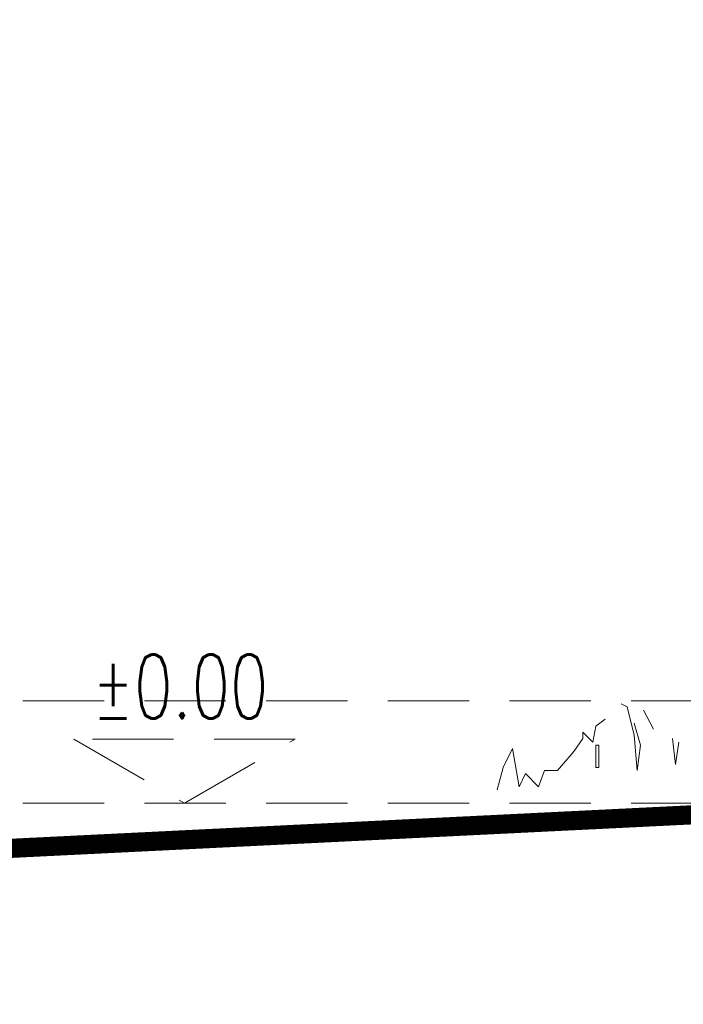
# Model space of a CAD drawing. Header units: millimetres. Extents: x 14400 to 93787, y -21104 to 39413.
# Tile 242 of 256: x 53240 to 53344, y 19688 to 19843. Entities that reach past the tile are written whole.
import ezdxf
from ezdxf.enums import TextEntityAlignment as Align

# ---------------------------------------------------------------- set-up
doc = ezdxf.new("R2010")
doc.units = ezdxf.units.MM
doc.linetypes.add('HIDDEN', pattern=[9.525, 6.35, -3.175])
for name, color, linetype, lineweight in [('!MODUS_OPIS', 3, 'Continuous', 13), ('__MODUS_ŚCIANY', 2, 'Continuous', 35), ('_MODUS - zielen', 66, 'Continuous', 9), ('Widok', 1, 'Continuous', 15)]:
    doc.layers.add(name, color=color, linetype=linetype, lineweight=lineweight)
doc.styles.add('TXT', font='simplex.shx', dxfattribs={"width": 0.8})

msp = doc.modelspace()

# ---------------------------------------------------------------- linework, layer by layer
at = {"layer": '!MODUS_OPIS', "linetype": 'HIDDEN', "ltscale": 2}
for points in [[(53882.10383, 19735.92356), (46153.69964, 19735.92356)], [(53882.10383, 19719.92356), (46153.69964, 19719.92356)]]:
    msp.add_lwpolyline(points, dxfattribs=at)
msp.add_lwpolyline([(53266.05775, 19719.92356), (53283.37826, 19729.92356), (53248.73724, 19729.92356)], close=True, dxfattribs=at)
at = {"layer": '__MODUS_ŚCIANY', "ltscale": 2, "const_width": 3}
msp.add_lwpolyline([(51921.59792, 19704.92356), (53078.13625, 19704.92356), (53384.79919, 19720.01898), (53624.88625, 19719.92356), (53630.88625, 19719.92356), (53800.13625, 19719.92356), (53900.13625, 19719.92356), (54516.33569, 19720.43431), (54758.95855, 19689.92356)], dxfattribs=at)
at = {"layer": '_MODUS - zielen', "transparency": 33554687}
for p, q in [((53335.38037, 19734.96981), (53334.42037, 19735.44981)), ((53336.46037, 19730.52981), (53335.38037, 19734.96981)), ((53339.46037, 19731.48981), (53337.90037, 19734.48981)), ((53329.98037, 19729.44981), (53330.46037, 19731.96981)), ((53330.46037, 19731.96981), (53331.90037, 19733.04981)), ((53336.46037, 19732.44981), (53337.42037, 19728.96981)), ((53328.42037, 19730.04981), (53328.42037, 19731.00981)), ((53328.42037, 19731.00981), (53329.98037, 19729.44981)), ((53336.94037, 19725.00981), (53336.46037, 19730.52981)), ((53326.98037, 19728.00981), (53328.42037, 19730.04981)), ((53330.46037, 19728.96981), (53330.94037, 19728.96981)), ((53330.46037, 19725.48981), (53330.46037, 19728.96981)), ((53330.94037, 19728.96981), (53330.94037, 19725.48981)), ((53337.42037, 19728.96981), (53336.94037, 19725.00981)), ((53342.94037, 19725.96981), (53342.46037, 19730.04981)), ((53343.42037, 19729.44981), (53342.94037, 19725.96981)), ((53315.94037, 19725.48981), (53317.38037, 19728.48981)), ((53317.38037, 19728.48981), (53318.46037, 19722.48981)), ((53324.46037, 19725.00981), (53326.98037, 19728.00981)), ((53314.98037, 19722.00981), (53315.94037, 19725.48981)), ((53330.94037, 19725.48981), (53330.46037, 19725.48981)), ((53318.46037, 19722.48981), (53319.42037, 19724.52981)), ((53319.42037, 19724.52981), (53321.46037, 19722.48981)), ((53321.46037, 19722.48981), (53322.42037, 19725.00981)), ((53322.42037, 19725.00981), (53324.46037, 19725.00981))]:
    msp.add_line(p, q, dxfattribs=at)
at = {"layer": 'Widok', "color": 1}
msp.add_lwpolyline([(52051.12628, 20053.3131), (52064.80398, 19705.15144), (53078.12628, 19705.0375), (53385.12628, 19720.0375)], dxfattribs=at)

# ---------------------------------------------------------------- texts
at = {"layer": '!MODUS_OPIS', "linetype": 'HIDDEN', "ltscale": 2, "style": 'TXT', "width": 0.7}
msp.add_text('%%P0.00', height=10, dxfattribs=at).set_placement((53265.37251, 19733.16786), align=Align.CENTER)

doc.saveas('drawing.dxf')
